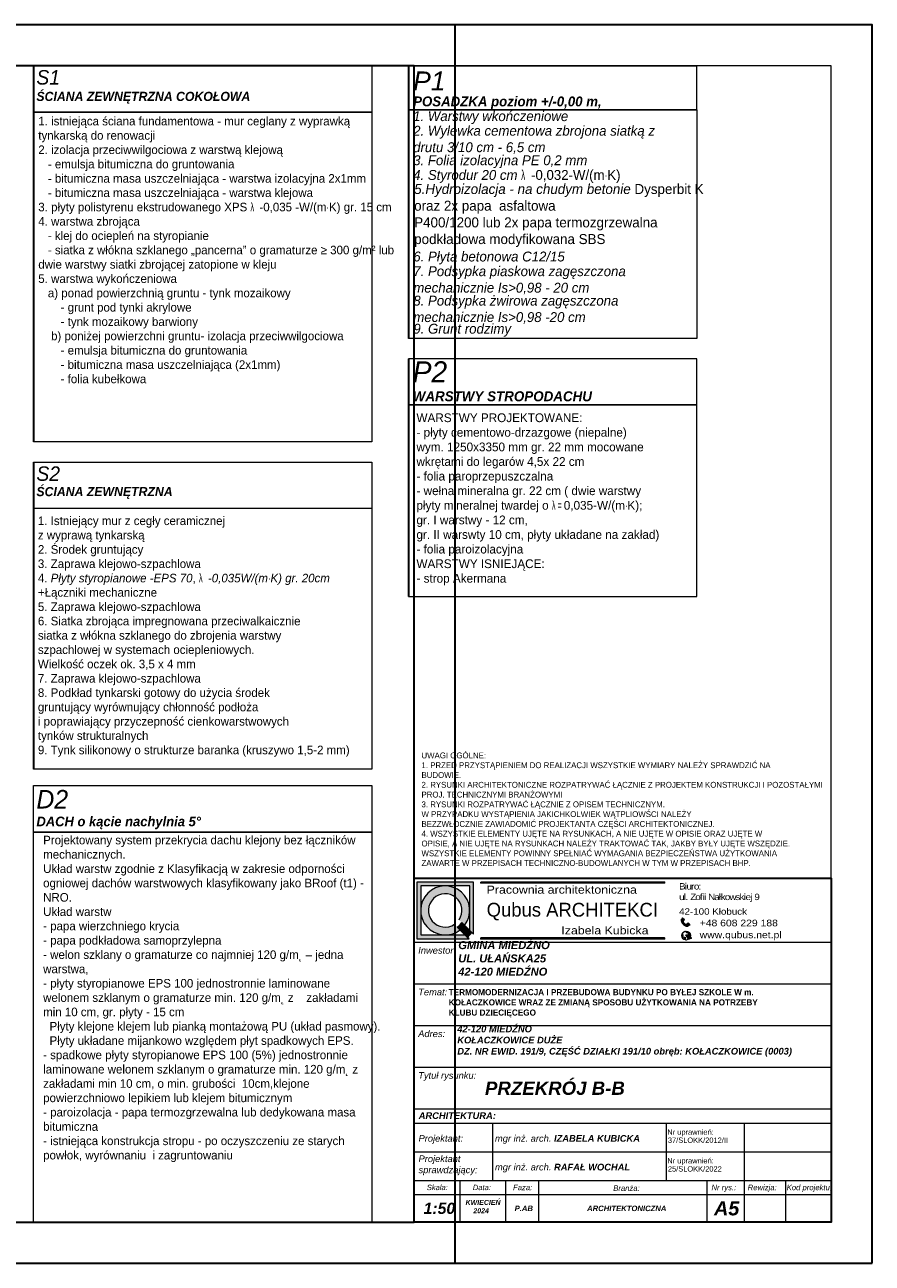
# Model space of a CAD drawing. Header units: millimetres. Extents: x -740 to 33545, y -26688 to 22494.
# Tile 249 of 256: x 13606 to 14622, y 12611 to 14096. Entities that reach past the tile are written whole.
import ezdxf
from ezdxf.enums import TextEntityAlignment as Align

# ---------------------------------------------------------------- set-up
doc = ezdxf.new("R2010")
doc.units = ezdxf.units.MM
doc.header["$MEASUREMENT"] = 0
doc.linetypes.add('ArchiTECH.PC Solid Line Type', pattern=[0])
doc.layers.add('a3', color=252, linetype='Continuous', lineweight=30, plot=False)
doc.layers.add('wymiarowanie', color=252, linetype='Continuous', lineweight=9)
doc.layers.add('WYMIARY', color=252, linetype='Continuous')
doc.styles.add('ALPOL', font='arial.ttf')
doc.styles.add('ArchiTECHStyle1', font='arial.ttf', dxfattribs={"height": 0.16})
doc.styles.add('Roman', font='SIMPLEX')

msp = doc.modelspace()

# ---------------------------------------------------------------- hatches: boundary and pattern name
for points in [[(14152.91, 13067.82), (14152.91, 13066.78), (14373.22, 13066.78), (14373.22, 13067.82)], [(14152.91, 13000.78), (14152.91, 12999.75), (14373.22, 12999.75), (14373.22, 13000.78)]]:
    msp.add_hatch(color=256).paths.add_polyline_path(points)
at = {"layer": 'wymiarowanie'}
h = msp.add_hatch(color=256, dxfattribs=at)
h.paths.add_polyline_path([(14076.23, 13067.82), (14144.29, 13067.82), (14144.29, 13005.23), (14142.23, 13007.29), (14139.62, 13009.9), (14139.62, 13033.78), (14139.62, 13063.14), (14110.26, 13063.14), (14080.9, 13063.14), (14080.9, 13033.78), (14080.9, 13004.43), (14110.26, 13004.43), (14134.14, 13004.43), (14136.75, 13001.82), (14138.82, 12999.75), (14076.23, 12999.75)])
h.paths.add_polyline_path([(14080.9, 13033.78, -0.4142136), (14110.26, 13063.14, -0.4142136), (14139.62, 13033.78, -0.1647641), (14133.57, 13015.94), (14130.24, 13019.28), (14126.88, 13022.64, 10.2455423), (14121.41, 13017.16), (14124.76, 13013.81), (14128.1, 13010.47, -0.1647641), (14110.26, 13004.43, -0.4142136)])
h = msp.add_hatch(color=256, dxfattribs=at)
h.paths.add_polyline_path([(14396.95, 13018.45), (14395.92, 13019.38, -0.2257017), (14395.66, 13020.93), (14393.21, 13023.14, 0.1923995), (14393.75, 13019.48, 0.0725634), (14395.71, 13017.07)])
h.paths.add_polyline_path([(14393.82, 13023.83), (14396.1, 13021.77), (14397.11, 13022.89), (14394.83, 13024.95)])
for points in [[(14124.76, 13013.81, 0.0788738), (14130.24, 13019.28), (14133.57, 13015.94), (14139.62, 13009.9), (14142.23, 13007.29, -0.046709), (14136.75, 13001.82), (14134.14, 13004.43), (14128.1, 13010.47)], [(14402.14, 12999.42, 0.0114248), (14402.32, 12999.57), (14402.33, 12999.15)], [(14404.2, 13003.86), (14404.98, 13003.79), (14404.2, 13003.34, 0.0122344), (14404.21, 13003.6, 0.0123937)]]:
    msp.add_hatch(color=256, dxfattribs=at).paths.add_polyline_path(points)
h = msp.add_hatch(color=256, dxfattribs=at)
h.paths.add_polyline_path([(14398.62, 13004.35), (14403.74, 13001.42, -0.0172131), (14403.57, 13001.1), (14403.07, 13001.39, 0.008189), (14403.05, 13001.4, 0.5397497), (14402.31, 13001), (14402.32, 12999.57, -0.0114248), (14402.14, 12999.42)])
h.paths.add_polyline_path([(14398.62, 13004.35), (14404.2, 13003.86, -0.0123937), (14404.21, 13003.6, -0.0122344), (14404.2, 13003.34), (14403.37, 13002.86, 0.5397497), (14403.41, 13002.02, 0.008189), (14403.42, 13002.02), (14403.87, 13001.76, -0.0173245), (14403.74, 13001.42)])
h.paths.add_polyline_path([(14394.65, 13006.61, 0.4200987), (14394.9, 13005.35, -0.5369957), (14395.13, 13004.65, 0.2016291), (14394.91, 13003.34, 0.1070222), (14395.49, 13002.51, 0), (14395.49, 13002.51, -0.4365565), (14395.49, 13002.08, 0.1470815), (14394.98, 13001.65, 0.2070349), (14394.92, 13001.01, -0.421728), (14394.7, 13000.51, -0.3199581)])
h.paths.add_polyline_path([(14395.63, 12999.53, 0.4961021), (14396.51, 13000.04, -0.1925824), (14396.73, 13001.18, -0.3611399), (14397.47, 13001.16, 0.3674112), (14398.29, 13001.04, -1.0208574), (14398.56, 13000.9, -0.1185898), (14397.96, 13000.21, 0.3247332), (14397.91, 12999.41, 0.305926), (14399.41, 12998.36, -0.195201)])
h.paths.add_polyline_path([(14397.41, 13008.62, -0.2349861), (14402.03, 13007.85, 0.5278165), (14401.38, 13007, 0.1272686), (14400.59, 13007.33, -0.1207092), (14398.75, 13007.99, 0.0977798)])
h.paths.add_polyline_path([(14401.71, 13005.42, 0.3379247), (14402.01, 13006.07, 0.2733122), (14403.91, 13005.35, -0.0235046), (14404.05, 13004.87, -0.1267146)])
h.paths.add_polyline_path([(14403.74, 13001.42, 0.0173245), (14403.87, 13001.76), (14405.55, 13000.8), (14405.37, 13000.49)])
h.paths.add_polyline_path([(14403.74, 13001.42), (14405.37, 13000.49), (14405.19, 13000.17), (14403.57, 13001.1, 0.0172131)])
h = msp.add_hatch(color=256, dxfattribs=at)
h.paths.add_polyline_path([(14396.95, 13018.45), (14397.98, 13017.53, 0.2257017), (14399.56, 13017.42), (14402.01, 13015.22, -0.1923995), (14398.31, 13015.38, -0.0725634), (14395.71, 13017.07)])
h.paths.add_polyline_path([(14402.63, 13015.89), (14400.34, 13017.95), (14401.35, 13019.07), (14403.63, 13017.01)])

# ---------------------------------------------------------------- linework, layer by layer
for p, q in [((14136.75, 13001.82), (14138.82, 12999.75)), ((14142.23, 13007.29), (14144.29, 13005.23))]:
    msp.add_line(p, q)
for points in [[(14152.91, 13067.82), (14152.91, 13066.78), (14373.22, 13066.78), (14373.22, 13067.82)], [(14152.91, 13000.78), (14152.91, 12999.75), (14373.22, 12999.75), (14373.22, 13000.78)]]:
    msp.add_lwpolyline(points, close=True)
at = {"layer": 'a3'}
for points in [[(14122.07, 12610.78), (14122.07, 14095.78), (12022.07, 14095.78), (12022.07, 12610.78), (14122.07, 12610.78)], [(14622.07, 12610.78), (14622.07, 14095.78), (12522.07, 14095.78), (12522.07, 12610.78), (14622.07, 12610.78)]]:
    msp.add_lwpolyline(points, dxfattribs=at)
msp.add_lwpolyline([(14072.96, 12659.88), (14072.96, 14046.67), (12071.17, 14046.67), (12071.17, 12659.88)], close=True, dxfattribs=at)
at = {"layer": 'wymiarowanie', "lineweight": 35}
for p, q in [((13616.95, 14046.67), (13616.95, 13595.56)), ((14066.45, 14046.67, -0.7), (14066.45, 13719.69, -0.7)), ((14066.45, 13695.13, 0.28), (14066.45, 13410.34, 0.28)), ((13616.95, 13571.47, 0.48), (13616.95, 13203.12, 0.48)), ((13616.95, 13571.47), (13616.95, 13203.12))]:
    msp.add_line(p, q, dxfattribs=at)
at = {"layer": 'wymiarowanie', "linetype": 'ArchiTECH.PC Solid Line Type', "lineweight": 9}
for p, q in [((14072.96, 12795.9), (14072.96, 13045.9)), ((14072.96, 12995.9), (14572.96, 12995.9)), ((14072.96, 12945.9), (14572.96, 12945.9)), ((14072.96, 12895.9), (14572.96, 12895.9)), ((14072.96, 12845.9), (14572.96, 12845.9)), ((14072.96, 12728.7), (14072.96, 12795.9)), ((14072.96, 12795.9), (14572.96, 12795.9)), ((14072.96, 12778.7), (14572.96, 12778.7)), ((14166.94, 12778.7), (14166.94, 12709.89)), ((14374.92, 12778.7), (14374.92, 12709.89)), ((14468.59, 12778.7), (14468.59, 12709.89)), ((14072.96, 12744.29), (14572.96, 12744.29)), ((14072.96, 12709.89), (14572.96, 12709.89)), ((14072.96, 12709.89), (14572.96, 12709.89)), ((14072.96, 12709.89), (14572.96, 12709.89)), ((14072.96, 12709.89), (14572.96, 12709.89)), ((14072.96, 12709.89), (14572.96, 12709.89)), ((14127.65, 12709.89), (14127.65, 12659.88)), ((14182.34, 12709.89), (14182.34, 12659.88)), ((14222.15, 12709.89), (14222.15, 12659.88)), ((14423.77, 12709.89), (14423.77, 12659.88)), ((14468.59, 12709.89), (14468.59, 12659.88)), ((14518.27, 12709.89), (14518.27, 12659.88)), ((14072.96, 12693.22), (14572.96, 12693.22))]:
    msp.add_line(p, q, dxfattribs=at)
at = {"layer": 'wymiarowanie'}
for p, q in [((14394.83, 13024.95), (14393.82, 13023.83)), ((14393.82, 13023.83), (14396.1, 13021.77)), ((14394.83, 13024.95), (14397.11, 13022.89)), ((14136.75, 13001.82), (14124.76, 13013.81)), ((14142.23, 13007.29), (14130.24, 13019.28)), ((14393.21, 13023.14), (14395.66, 13020.93)), ((14395.92, 13019.38), (14400.33, 13015.41)), ((14396.1, 13021.77), (14397.11, 13022.89)), ((14402.01, 13015.22), (14399.56, 13017.42)), ((14400.34, 13017.95), (14401.35, 13019.07)), ((14402.63, 13015.89), (14400.34, 13017.95)), ((14403.63, 13017.01), (14401.35, 13019.07)), ((14403.63, 13017.01), (14402.63, 13015.89)), ((14404.98, 13003.79), (14398.62, 13004.35)), ((14398.62, 13004.35), (14405.37, 13000.49)), ((14402.33, 12999.15), (14398.62, 13004.35)), ((14402.31, 13001), (14402.33, 12999.15)), ((14403.05, 13001.4), (14405.19, 13000.17)), ((14403.37, 13002.86), (14404.98, 13003.79)), ((14403.41, 13002.02), (14405.55, 13000.8)), ((14405.37, 13000.49), (14405.19, 13000.17)), ((14405.37, 13000.49), (14405.55, 13000.8))]:
    msp.add_line(p, q, dxfattribs=at)
for points in [[(12071.17, 14046.67), (12071.17, 12659.88), (14572.07, 12659.88), (14572.96, 12659.88), (14572.96, 14046.67)], [(13616.95, 14046.67), (14022.18, 14046.67), (14022.18, 13990.87), (13616.95, 13990.87)], [(13616.95, 13990.87), (14022.18, 13990.87), (14022.18, 13595.56), (13616.95, 13595.56)], [(13616.95, 13571.47), (14022.18, 13571.47), (14022.18, 13203.12), (13616.95, 13203.12)], [(13616.95, 13571.47), (14022.18, 13571.47), (14022.18, 13515.67), (13616.95, 13515.67)]]:
    msp.add_lwpolyline(points, close=True, dxfattribs=at)
for points, elevation in [([(14066.45, 14046.67), (14411.61, 14046.67), (14411.61, 13993.78), (14066.45, 13993.78)], -0.7), ([(14066.45, 13993.78), (14411.78, 13993.78), (14411.78, 13719.69), (14066.45, 13719.69)], -0.7), ([(14411.78, 13695.13), (14066.45, 13695.13), (14066.45, 13640.18), (14411.78, 13640.18)], -0.21), ([(14411.78, 13640.18), (14066.45, 13640.18), (14066.45, 13410.34), (14411.78, 13410.34)], -0.21), ([(13616.95, 13571.47), (14022.18, 13571.47), (14022.18, 13203.12), (13616.95, 13203.12)], 0.48), ([(13616.95, 13571.47), (14022.18, 13571.47), (14022.18, 13515.66), (13616.95, 13515.66)], 0.48), ([(13616.95, 13183.51), (14022.18, 13183.51), (14022.18, 13127.7), (13616.95, 13127.7)], 1.44), ([(13616.95, 13127.7), (14022.18, 13127.7), (14022.18, 12659.89), (13616.95, 12659.89)], 1.44)]:
    msp.add_lwpolyline(points, close=True, dxfattribs=dict(at, elevation=elevation))
at = {"layer": 'wymiarowanie', "lineweight": 30}
msp.add_lwpolyline([(14072.96, 13072.51), (14572.96, 13072.51), (14572.96, 12659.88), (14072.96, 12659.88)], close=True, dxfattribs=at)
at = {"layer": 'wymiarowanie'}
for points in [[(14144.29, 13005.23), (14144.29, 13067.82), (14076.23, 13067.82), (14076.23, 12999.75), (14138.82, 12999.75)], [(14139.62, 13009.9), (14139.62, 13063.14), (14080.9, 13063.14), (14080.9, 13004.43), (14134.14, 13004.43)]]:
    msp.add_lwpolyline(points, dxfattribs=at)
at = {"layer": 'wymiarowanie', "lineweight": 13}
msp.add_circle((14398.95, 13003.6), 5.25, dxfattribs=at)
at = {"layer": 'wymiarowanie'}
for centre, radius, start, end in [((14110.26, 13033.78), 29.36, 322.57509, 307.42491), ((14110.26, 13033.78), 20.02, 326.14921, 303.85079), ((14110.26, 13033.78), 24.69, 305.9804, 324.0196), ((14398.06, 13021.99), 4.98, 166.67958, 210.24197), ((14403, 13024.98), 10.76, 210.73037, 227.33158), ((14397.43, 13020.44), 1.84, 164.3158, 215.19037), ((14402.82, 13025.15), 10.76, 228.6417, 245.24291), ((14396.49, 13004.91), 3.82, 53.63525, 75.97372), ((14398.88, 13019.13), 1.84, 240.78291, 291.65748), ((14400.36, 13019.92), 4.98, 245.7313, 289.2937), ((14110.26, 13033.78), 41.52, 309.65143, 320.34857), ((14395.39, 13006.1), 0.895, 145.81653, 236.96537), ((14394.57, 13000.86), 0.379, 291.2453, 22.71136), ((14396.58, 13003.73), 1.71, 147.73007, 193.32869), ((14395.69, 13001.25), 0.809, 150.948, 197.73589), ((14394.78, 13004.93), 0.443, 321.3211, 74.26354), ((14397.12, 13004.26), 2.39, 202.61984, 227.05452), ((14395.95, 13001.01), 1.16, 113.52157, 146.9902), ((14395.29, 13002.29), 0.293, 313.10426, 47.44022), ((14395.88, 13000.11), 0.638, 247.55357, 353.09799), ((14398.05, 13000.33), 1.57, 147.18676, 190.78958), ((14397.09, 13000.73), 0.575, 48.68881, 128.11552), ((14397.95, 13001.59), 0.646, 221.07993, 301.77551), ((14398.49, 12999.77), 0.69, 140.11365, 212.07498), ((14399.43, 13000), 1.63, 201.19555, 269.23648), ((14396.84, 13001.79), 1.93, 305.31298, 332.36541), ((14398.43, 13000.97), 0.15, 330.54591, 152.91124), ((14401.02, 13011.4), 4.1, 236.50654, 264.03785), ((14400.35, 13005.63), 1.72, 14.92604, 81.86713), ((14402, 13007.2), 0.649, 87.29907, 197.66327), ((14401.43, 13005.94), 0.589, 297.9169, 12.60242), ((14403.94, 13009.69), 4.82, 242.38997, 271.27687), ((14403.57, 13007.32), 2, 218.55426, 279.6995), ((14402.81, 13000.96), 0.503, 59.2997, 174.60822), ((14403.67, 13002.46), 0.503, 125.86793, 241.17645)]:
    msp.add_arc(centre, radius, start, end, dxfattribs=at)
at = {"layer": 'WYMIARY'}
msp.add_line((14066.45, 14021.79, -0.7), (14066.45, 13792.6, -0.7), dxfattribs=at)

# ---------------------------------------------------------------- texts
for s, insert, char_height, width, attachment_point in [('{\\fCentury Gothic|b0|i1|c238|p34;}\\P{\\fCentury Gothic|b0|i0|c238|p34;\\H0.72059x;UWAGI OGÓLNE:}\\P{\\fCentury Gothic|b0|i0|c238|p34;\\H0.72059x;1. PRZED PRZYSTĄPIENIEM DO REALIZACJI WSZYSTKIE WYMIARY NALEŻY SPRAWDZIĆ NA}\\P{\\fCentury Gothic|b0|i0|c238|p34;\\H0.72059x;BUDOWIE.}\\P{\\fCentury Gothic|b0|i0|c238|p34;\\H0.72059x;2. RYSUNKI ARCHITEKTONICZNE ROZPATRYWAĆ ŁĄCZNIE Z PROJEKTEM KONSTRUKCJI I POZOSTAŁYMI }{\\fCentury Gothic|b0|i0|c238|p34;\\H0.72059x;PROJ. TECHNICZNYMI BRANŻOWYMI}\\P{\\fCentury Gothic|b0|i0|c238|p34;\\H0.72059x;3. }{\\fCentury Gothic|b0|i0|c238|p34;\\H0.72059x;\\C7;RYSUNKI ROZPATRYWAĆ ŁĄCZNIE Z OPISEM TECHNICZNYM.}\\P{\\fCentury Gothic|b0|i0|c238|p34;\\H0.72059x;\\C7;W PRZYPADKU WYSTĄPIENIA JAKICHKOLWIEK WĄTPLIOWŚCI NALEŻY }\\P{\\fCentury Gothic|b0|i0|c238|p34;\\H0.72059x;\\C7;BEZZWŁOCZNIE ZAWIADOMIĆ PROJEKTANTA CZĘŚCI ARCHITEKTONICZNEJ.}\\P{\\fCentury Gothic|b0|i0|c238|p34;\\H0.72059x;4. WSZYSTKIE ELEMENTY UJĘTE NA RYSUNKACH, A NIE UJĘTE W OPISIE ORAZ UJĘTE W}\\P{\\fCentury Gothic|b0|i0|c238|p34;\\H0.72059x;OPISIE, A NIE UJĘTE NA RYSUNKACH NALEŻY TRAKTOWAĆ TAK, JAKBY BYŁY UJĘTE WSZĘDZIE.}\\P{\\fCentury Gothic|b0|i0|c238|p34;\\H0.72059x;WSZYSTKIE ELEMENTY POWINNY SPEŁNIAĆ WYMAGANIA BEZPIECZEŃSTWA UŻYTKOWANIA}\\P{\\fCentury Gothic|b0|i0|c238|p34;\\H0.72059x;ZAWARTE W PRZEPISACH TECHNICZNO-BUDOWLANYCH W TYM W PRZEPISACH BHP.}', (14081.85, 13163.22), 9.76645, 485.8262, 4), ('{\\fCentury Gothic|b0|i0|c238|p34;\\W1.15;Pracownia architektoniczna}', (14159.93, 13063.53), 9.6206, 217.3406, 1), ('{\\fCentury Gothic|b0|i0|c238|p34;\\W1.15;\\T0.8;Biuro:\\Pul. Zofii Nałkowskiej 9}', (14390.62, 13066.52), 7.6196, 296.6769, 1), ('{\\fCentury Gothic|b0|i0|c238|p34;\\W1.15;42-100 Kłobuck}', (14390.62, 13036.35), 7.6196, 296.6769, 1), ('{\\fCentury Gothic|b0|i0|c238|p34;\\W1.15;Izabela Kubicka}', (14249.47, 13014.72), 9.6206, 217.3406, 1), ('{\\fCentury Gothic|b0|i0|c238|p34;\\W1.15;www.qubus.net.pl}', (14415.29, 13008.62), 8.0883, 314.9282, 1), ('{\\fCentury Gothic|b0|i0|c238|p34;\\W1.15;+48 608 229 188}', (14415.29, 13022.8), 8.0883, 314.9282, 1)]:
    msp.add_mtext(s, dxfattribs=dict(insert=insert, char_height=char_height, width=width, attachment_point=attachment_point))
at = {"insert": (14109.74, 12939.46), "char_height": 7.33333, "width": 491.9512, "attachment_point": 1, "style": 'Roman'}
msp.add_mtext('\\pl4.713742,t9.628161;{\\fCentury Gothic|b1|i0|c238|p34;TERMOMODERNIZACJA I PRZEBUDOWA BUDYNKU PO BYŁEJ SZKOLE W m. }\\P\\pl4.713742,t9.628161;{\\fCentury Gothic|b1|i0|c238|p34;KOŁACZKOWICE WRAZ ZE ZMIANĄ SPOSOBU UŻYTKOWANIA NA POTRZEBY }\\P\\pl4.713742,t9.628161;{\\fCentury Gothic|b1|i0|c238|p34;KLUBU DZIECIĘCEGO}', dxfattribs=at)
at = {"layer": 'wymiarowanie', "style": 'ArchiTECHStyle1'}
for s, p in [('Nr uprawnień:', (14376.47, 12762.93)), ('37/SLOKK/2012/II', (14377.16, 12753.17)), ('Nr uprawnień:', (14376.47, 12728.53)), ('25/SLOKK/2022', (14377.16, 12718.77))]:
    msp.add_text(s, height=6.4, dxfattribs=at).set_placement(p, align=Align.BOTTOM_LEFT)
at = {"layer": 'wymiarowanie', "attachment_point": 1}
for s, insert, char_height, width in [('{\\fCentury Gothic|b0|i1|c238|p34;S1}', (13620.31, 14041.42), 17.3085, 230.9821), ('{\\fArial|b0|i1|c238|p34;P1}', (14071.86, 14039.77, -0.7), 22.68, 302.6654), ('{\\fCentury Gothic|b1|i1|c238|p34;ŚCIANA ZEWNĘTRZNA COKOŁOWA}', (13620.31, 14015.39), 10.9895, 263.1543), ('{\\fCentury Gothic|b1|i1|c238|p34;POSADZKA poziom +/-0,00 m, }', (14071.86, 14009.78, -0.7), 11.8541, 302.6654), ('{\\fCentury Gothic|b0|i1|c238|p34;1. Warstwy wkończeniowe}', (14071.86, 13992.15, -0.7), 11.8541, 302.6654), ('{\\fCentury Gothic|b0|i1|c238|p34;2. Wylewka cementowa zbrojona siatką z \\A1;drutu 3/10 cm - 6,5 cm}', (14071.86, 13974.64, -0.7), 11.8541, 302.6654), ('{\\fCentury Gothic|b0|i1|c238|p34;3. Folia izolacyjna PE 0,2 mm}', (14071.86, 13939.26, -0.7), 11.8541, 302.6654), ('{\\fCentury Gothic|b0|i1|c238|p34;4. Styrodur 20 cm \\fCentury Gothic|b0|i0|c238|p34;\\W0.6;λ \\W1; -0,032-W/(m\\fArial|b0|i0|c0|p34;\\W0.6;·\\fCentury Gothic|b0|i0|c238|p34;\\W1;K)\\fCentury Gothic|b0|i1|c238|p34; }', (14071.86, 13921.63, -0.7), 11.85408, 302.6654), ('{\\fCentury Gothic|b0|i1|c238|p34;5.Hydroizolacja - na chudym betonie \\fCentury Gothic|b0|i0|c238|p0;Dysperbit K oraz 2x papa  asfaltowa \\P\\A1;P400/1200 lub 2x papa termozgrzewalna podkładowa modyfikowana SBS}', (14073.08, 13904.83, -0.7), 12, 370.6338), ('{\\fCentury Gothic|b0|i1|c238|p34;6. Płyta betonowa C12/15}', (14072.03, 13823.83, -0.7), 11.8541, 302.6654), ('{\\fCentury Gothic|b0|i1|c238|p34;7. Podsypka piaskowa zagęszczona mechanicznie Is>0,98 - 20 cm}', (14072.03, 13806.2, -0.7), 11.8541, 302.6654), ('{\\fCentury Gothic|b0|i1|c238|p34;8. Podsypka żwirowa zagęszczona mechanicznie Is>0,98 -20 cm}', (14072.03, 13770.94, -0.7), 11.8541, 302.6654), ('{\\fCentury Gothic|b0|i1|c238|p34;9. Grunt rodzimy}', (14072.06, 13737.25, -0.7), 11.8541, 302.6654), ('{\\fCentury Gothic|b0|i1|c238|p34;P2}', (14071.34, 13692.27, 0.28), 25.2, 336.2949), ('{\\fCentury Gothic|b1|i1|c238|p34;WARSTWY STROPODACHU}', (14071.34, 13656.32, 0.28), 12, 336.2949), ('{\\fCentury Gothic|b0|i0|c238|p34;WARSTWY PROJEKTOWANE:}\\P{\\fCentury Gothic|b0|i0|c238|p34;- płyty cementowo-drzazgowe (niepalne)}\\P{\\fCentury Gothic|b0|i0|c238|p34;wym. 1250x3350 mm gr. 22 mm mocowane }\\P{\\fCentury Gothic|b0|i0|c238|p34;wkrętami do legarów 4,5x 22 cm}\\P{\\fCentury Gothic|b0|i0|c238|p34;- folia paroprzepuszczalna}\\P{\\fCentury Gothic|b0|i0|c238|p34;- wełna mineralna gr. 22 cm ( dwie warstwy }\\P{\\fCentury Gothic|b0|i0|c238|p34;płyty mineralnej twardej o }{\\fCentury Gothic|b0|i0|c238|p34;\\W0.60000x;λ = }{\\fCentury Gothic|b0|i0|c238|p34;0,035-W/(m}{\\fArial|b0|i0|c0|p34;\\W0.60000x;·}{\\fCentury Gothic|b0|i0|c238|p34;K); }\\P{\\fCentury Gothic|b0|i0|c238|p34;gr. I warstwy - 12 cm, }\\P{\\fCentury Gothic|b0|i0|c238|p34;gr. II warswty 10 cm, płyty układane na zakład)}\\P{\\fCentury Gothic|b0|i0|c238|p34;- folia paroizolacyjna}\\P{\\fCentury Gothic|b0|i0|c238|p34;WARSTWY ISNIEJĄCE:}\\P{\\fCentury Gothic|b0|i0|c238|p34;- strop Akermana}', (14075.82, 13629.83, 0.28), 10.5, 1243.0575), ('{\\fCentury Gothic|b0|i1|c238|p34;S2}', (13620.31, 13566.22, 0.48), 17.3085, 230.9821), ('{\\fCentury Gothic|b0|i1|c238|p34;S2}', (13620.31, 13566.22), 17.3085, 230.9821), ('{\\fCentury Gothic|b1|i1|c238|p34;ŚCIANA ZEWNĘTRZNA}', (13620.31, 13541.53, 0.48), 10.9895, 230.9821), ('{\\fCentury Gothic|b1|i1|c238|p34;ŚCIANA ZEWNĘTRZNA}', (13620.31, 13541.53), 10.9895, 230.9821), ('{\\fCentury Gothic|b0|i0|c238|p34;1. Istniejący mur z cegły ceramicznej}\\P{\\fCentury Gothic|b0|i0|c238|p34;z wyprawą tynkarską }\\P{\\fCentury Gothic|b0|i0|c238|p34;2. Środek gruntujący}\\P{\\fCentury Gothic|b0|i0|c238|p34;3. Zaprawa klejowo-szpachlowa}\\P{\\fCentury Gothic|b0|i0|c238|p34;4. }{\\fCentury Gothic|b0|i1|c0|p34;Płyty styropianowe -EPS 70}{\\fCentury Gothic|b0|i0|c238|p34;, }{\\fCentury Gothic|b0|i0|c238|p34;\\W0.60000x;λ }{\\fCentury Gothic|b0|i1|c0|p34; -0,035W/(m}{\\fArial|b0|i0|c0|p34;\\W0.60000x;·}{\\fCentury Gothic|b0|i1|c238|p34;K) gr. 20cm}\\P{\\fCentury Gothic|b0|i0|c238|p34;+Łączniki mechaniczne}\\P{\\fCentury Gothic|b0|i0|c238|p34;5. Zaprawa klejowo-szpachlowa}\\P{\\fCentury Gothic|b0|i0|c238|p34;6. Siatka zbrojąca impregnowana przeciwalkaicznie }\\P{\\fCentury Gothic|b0|i0|c238|p34;siatka z włókna szklanego do zbrojenia warstwy }\\P{\\fCentury Gothic|b0|i0|c238|p34;szpachlowej w systemach ociepleniowych. }\\P{\\fCentury Gothic|b0|i0|c238|p34;Wielkość oczek ok. 3,5 x 4 mm}\\P{\\fCentury Gothic|b0|i0|c238|p34;7. Zaprawa klejowo-szpachlowa}\\P{\\fCentury Gothic|b0|i0|c238|p34;8. Podkład tynkarski gotowy do użycia środek }\\P{\\fCentury Gothic|b0|i0|c238|p34;gruntujący wyrównujący chłonność podłoża }\\P{\\fCentury Gothic|b0|i0|c238|p34;i poprawiający przyczepność cienkowarstwowych }\\P{\\fCentury Gothic|b0|i0|c238|p34;tynków strukturalnych }\\P{\\fCentury Gothic|b0|i0|c238|p34;9. Tynk silikonowy o strukturze baranka (kruszywo 1,5-2 mm)}', (13622.11, 13506.18, 0.48), 10.30266, 853.7865), ('{\\fCentury Gothic|b0|i0|c238|p34;1. Istniejący mur z cegły ceramicznej}\\P{\\fCentury Gothic|b0|i0|c238|p34;z wyprawą tynkarską }\\P{\\fCentury Gothic|b0|i0|c238|p34;2. Środek gruntujący}\\P{\\fCentury Gothic|b0|i0|c238|p34;3. Zaprawa klejowo-szpachlowa}\\P{\\fCentury Gothic|b0|i0|c238|p34;4. }{\\fCentury Gothic|b0|i1|c0|p34;Płyty styropianowe -EPS 70}{\\fCentury Gothic|b0|i0|c238|p34;, }{\\fCentury Gothic|b0|i0|c238|p34;\\W0.60000x;λ }{\\fCentury Gothic|b0|i1|c0|p34; -0,035W/(m}{\\fArial|b0|i0|c0|p34;\\W0.60000x;·}{\\fCentury Gothic|b0|i1|c238|p34;K) gr. 20cm}\\P{\\fCentury Gothic|b0|i0|c238|p34;+Łączniki mechaniczne}\\P{\\fCentury Gothic|b0|i0|c238|p34;5. Zaprawa klejowo-szpachlowa}\\P{\\fCentury Gothic|b0|i0|c238|p34;6. Siatka zbrojąca impregnowana przeciwalkaicznie }\\P{\\fCentury Gothic|b0|i0|c238|p34;siatka z włókna szklanego do zbrojenia warstwy }\\P{\\fCentury Gothic|b0|i0|c238|p34;szpachlowej w systemach ociepleniowych. }\\P{\\fCentury Gothic|b0|i0|c238|p34;Wielkość oczek ok. 3,5 x 4 mm}\\P{\\fCentury Gothic|b0|i0|c238|p34;7. Zaprawa klejowo-szpachlowa}\\P{\\fCentury Gothic|b0|i0|c238|p34;8. Podkład tynkarski gotowy do użycia środek }\\P{\\fCentury Gothic|b0|i0|c238|p34;gruntujący wyrównujący chłonność podłoża }\\P{\\fCentury Gothic|b0|i0|c238|p34;i poprawiający przyczepność cienkowarstwowych }\\P{\\fCentury Gothic|b0|i0|c238|p34;tynków strukturalnych }\\P{\\fCentury Gothic|b0|i0|c238|p34;9. Tynk silikonowy o strukturze baranka (kruszywo 1,5-2 mm)}', (13622.11, 13506.18), 10.30266, 853.7865), ('{\\fCentury Gothic|b0|i1|c238|p34;D2}', (13620.31, 13178.26, 1.44), 22.2537, 230.9821), ('{\\fCentury Gothic|b1|i1|c238|p34;DACH o kącie nachylnia 5%%D}', (13620.31, 13146.32, 1.44), 11.6313, 407.5341), ('{\\fCentury Gothic|b0|i0|c238|p34;}\\P{\\fCentury Gothic|b0|i0|c238|p34;Projektowany system przekrycia dachu klejony bez }{\\fCentury Gothic|b0|i0|c238|p34;łączników mechanicznych.}\\P{\\fCentury Gothic|b0|i0|c238|p34;Układ warstw zgodnie z Klasyfikacją w zakresie }{\\fCentury Gothic|b0|i0|c238|p34;odporności ogniowej dachów warstwowych }{\\fCentury Gothic|b0|i0|c238|p34;klasyfikowany jako BRoof (t1) - NRO}{\\A1;\\fCentury Gothic|b0|i0|c238|p34;.}\\P{\\A1;\\fCentury Gothic|b0|i0|c238|p34;Układ warstw}\\P{\\A1;\\fCentury Gothic|b0|i0|c238|p34;- papa wierzchniego krycia}\\P{\\A1;\\fCentury Gothic|b0|i0|c238|p34;- papa podkładowa samoprzylepna}\\P{\\A1;\\fCentury Gothic|b0|i0|c238|p34;- welon szklany o gramaturze co najmniej 120 g/m˛ – }{\\A1;\\fCentury Gothic|b0|i0|c238|p34;jedna warstwa,}\\P{\\A1;\\fCentury Gothic|b0|i0|c238|p34;- płyty styropianowe EPS 100 jednostronnie laminowane }{\\A1;\\fCentury Gothic|b0|i0|c238|p34;welonem szklanym o gramaturze min. 120 g/m˛ z    }{\\A1;\\fCentury Gothic|b0|i0|c238|p34;zakładami min 10 cm, gr. płyty - 15 cm }\\P{\\A1;\\fCentury Gothic|b0|i0|c238|p34;  Płyty klejone klejem lub pianką montażową PU (układ }{\\A1;\\fCentury Gothic|b0|i0|c238|p34;pasmowy). }\\P{\\A1;\\fCentury Gothic|b0|i0|c238|p34;  Płyty układane mijankowo względem płyt spadkowych }{\\A1;\\fCentury Gothic|b0|i0|c238|p34;EPS.}\\P{\\A1;\\fCentury Gothic|b0|i0|c238|p34;- spadkowe płyty styropianowe EPS 100 (5%) }{\\A1;\\fCentury Gothic|b0|i0|c238|p34;jednostronnie laminowane welonem szklanym o }{\\A1;\\fCentury Gothic|b0|i0|c238|p34;gramaturze min. 120 g/m˛ z zakładami min 10 cm, o min. }{\\A1;\\fCentury Gothic|b0|i0|c238|p34;grubości  10cm,klejone powierzchniowo lepikiem lub }{\\A1;\\fCentury Gothic|b0|i0|c238|p34;klejem bitumicznym }\\P{\\A1;\\fCentury Gothic|b0|i0|c238|p34;- paroizolacja - papa termozgrzewalna lub dedykowana }{\\A1;\\fCentury Gothic|b0|i0|c238|p34;masa bitumiczna}\\P{\\A1;\\fCentury Gothic|b0|i0|c238|p34;- istniejąca konstrukcja stropu - po oczyszczeniu ze }{\\A1;\\fCentury Gothic|b0|i0|c238|p34;starych powłok, wyrównaniu  i zagruntowaniu}', (13628.4, 13140.54), 10.30266, 393.7849), ('{\\fCentury Gothic|b0|i0|c238|p34;Qubus ARCHITEKCI}', (14159.97, 13042.94), 16.5424, 250.7895)]:
    msp.add_mtext(s, dxfattribs=dict(at, insert=insert, char_height=char_height, width=width))
at = {"layer": 'wymiarowanie', "insert": (13622.57, 13985.42), "char_height": 10.30266, "width": 399.6162, "attachment_point": 1, "style": 'ALPOL'}
msp.add_mtext('{\\fCentury Gothic|b0|i0|c238|p34;1. istniejąca ściana fundamentowa - mur ceglany z wyprawką tynkarską do renowacji\\P2. izolacja przeciwwilgociowa z warstwą klejową\\P   - emulsja bitumiczna do gruntowania \\P   - bitumiczna masa uszczelniająca - warstwa izolacyjna 2x1mm\\P   - bitumiczna masa uszczelniająca - warstwa klejowa\\P3. płyty polistyrenu ekstrudowanego XPS \\W0.6;λ \\W1; -0,035 -W/(m\\fArial|b0|i0|c0|p34;\\W0.6;·\\fCentury Gothic|b0|i0|c238|p34;\\W1;K) gr. 15 cm\\P4. warstwa zbrojąca\\P   - klej do ociepleń na styropianie \\P   - siatka z włókna szklanego „pancerna” o gramaturze ≥ 300 g/m² lub dwie warstwy siatki zbrojącej zatopione w kleju \\P5. warstwa wykończeniowa\\P   a) ponad powierzchnią gruntu - tynk mozaikowy\\P       - grunt pod tynki akrylowe \\P       - tynk mozaikowy barwiony \\P    b) poniżej powierzchni gruntu- izolacja przeciwwilgociowa\\P       - emulsja bitumiczna do gruntowania \\P       - bitumiczna masa uszczelniająca (2x1mm) \\P       - folia kubełkowa}', dxfattribs=at)
at = {"layer": 'wymiarowanie', "ltscale": 0.45, "attachment_point": 1}
for s, insert, char_height, width in [('{\\fArial|b1|i1|c238|p34;\\C7;GMINA MIEDŹNO\\PUL. UŁAŃSKA25\\P42-120 MIEDŹNO}', (14125.91, 12996.96), 9.551, 542.8998), ('{\\fArial CE|b0|i1|c238|p34;Inwestor:}', (14077.92, 12989.93), 7.9972, 507.9365), ('{\\fArial CE|b0|i1|c238|p34;Temat:}', (14077.92, 12939.93), 7.9972, 507.9365), ('{\\fArial CE|b0|i1|c238|p34;Adres:}', (14077.92, 12889.93), 7.9972, 507.9365), ('{\\fArial|b1|i1|c238|p34;\\C7;42-120 MIEDŹNO\\PKOŁACZKOWICE DUŻE\\P\\A1;DZ. NR EWID. 191/9, CZĘŚĆ DZIAŁKI 191/10\\A1; obręb: KOŁACZKOWICE (0003)}', (14124.76, 12895.69), 8, 433.6091), ('{\\fArial CE|b0|i1|c238|p34;Tytuł rysunku:}', (14077.92, 12839.93), 7.9972, 507.9365), ('{\\fArial|b1|i1|c238|p34;PRZEKRÓJ B-B}', (14157.96, 12828.67), 16, 507.9365), ('{\\fArial|b1|i1|c238|p34;ARCHITEKTURA:}', (14078.54, 12791.76), 7.9972, 507.9365), ('{\\fArial CE|b0|i1|c238|p34;Projektant:}', (14078.31, 12764.45), 7.9972, 507.9365), ('{\\fArial CE|b0|i1|c238|p34;mgr inż. arch. \\fArial CE|b1|i1|c238|p34;IZABELA KUBICKA}', (14169.91, 12764.45), 7.9972, 507.9365), ('{\\fArial CE|b0|i1|c238|p34;Projektant\\Psprawdzający:}', (14078.31, 12740.06), 7.9972, 507.9365), ('{\\fArial CE|b0|i1|c238|p34;mgr inż. arch. \\fArial CE|b1|i1|c238|p34;RAFAŁ WOCHAL}', (14169.91, 12730.04), 7.9972, 507.9365), ('{\\fArial CE|b0|i1|c238|p34;Skala:}', (14088.18, 12704.94), 6.5, 507.9365), ('{\\fArial CE|b0|i1|c238|p34;Data:}', (14143.35, 12704.94), 6.5, 507.9365), ('{\\fArial CE|b0|i1|c238|p34;Faza:}', (14191.57, 12704.94), 6.5862, 507.9365), ('{\\fArial CE|b0|i1|c238|p34;Branża:}', (14311.68, 12704.13), 6.5862, 507.9365), ('{\\fArial CE|b0|i1|c238|p34;Nr rys.:}', (14429.44, 12704.94), 6.5862, 507.9365), ('{\\fArial CE|b0|i1|c238|p34;Rewizja:}', (14472.81, 12704.94), 6.5862, 507.9365), ('{\\fArial CE|b0|i1|c238|p34;Kod projektu:}', (14519.59, 12704.94), 6.5862, 507.9365), ('{\\fArial|b1|i1|c238|p34;1:50}', (14084.37, 12683.43), 13.545, 406.3492), ('\\pt16.667;{\\fArial|b1|i1|c238|p34;     KWIECIEŃ}\\P\\pt16.667;{\\fArial|b1|i1|c238|p34;         2024}', (14123.05, 12686.72), 6, 507.9365), ('{\\fArial|b1|i1|c238|p34;A5}', (14432.51, 12685.08), 16.9312, 507.9365), ('{\\fArial CE|b1|i1|c238|p34;P.AB}', (14193.5, 12679.85), 6.5862, 507.9365), ('{\\fArial CE|b1|i1|c238|p34;ARCHITEKTONICZNA}', (14280.33, 12679.85), 6.5862, 507.9365)]:
    msp.add_mtext(s, dxfattribs=dict(at, insert=insert, char_height=char_height, width=width))

doc.saveas('drawing.dxf')
